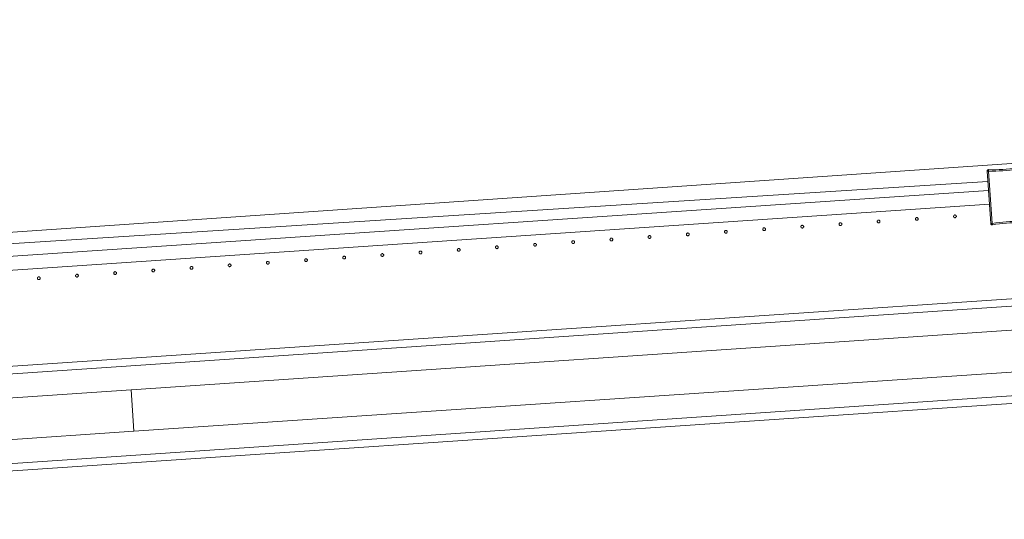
# Model space of a CAD drawing. Header units: millimetres. Extents: x -2624 to 101766, y -16 to 109490.
# Tile 145 of 153: x 86442 to 87858, y 92423 to 93141. Entities that reach past the tile are written whole.
import ezdxf

# ---------------------------------------------------------------- set-up
doc = ezdxf.new("R2010")
doc.units = ezdxf.units.MM
doc.header["$MEASUREMENT"] = 0
for name, color, linetype in [('Nouveau_Terrain _ Modifié.Terrain', 7, 'Continuous'), ('VRD _ Clôture.VRD', 7, 'Continuous'), ('VRD _ Portail.VRD', 7, 'Continuous')]:
    doc.layers.add(name, color=color, linetype=linetype)

# ---------------------------------------------------------------- blocks, each defined once
blk = doc.blocks.new('Élément de coupe_164')
at = {"layer": 'VRD _ Portail.VRD', "color": 7, "linetype": 'Continuous', "lineweight": 15}
for p, q in [((93701.5, 93133.9), (85390.4, 92572.6)), ((93702.2, 93123.2), (85391.1, 92561.9)), ((86602.3, 92609.3), (93704.5, 93089)), ((86606.3, 92549.4), (93708.6, 93029.1)), ((93710.9, 92994.9), (85399.8, 92433.6)), ((93711.6, 92984.2), (85400.5, 92422.9)), ((85433.4, 92530.3), (86602.3, 92609.3)), ((86606.3, 92549.4), (86602.3, 92609.3)), ((85437.4, 92470.5), (86606.3, 92549.4))]:
    blk.add_line(p, q, dxfattribs=at)
blk = doc.blocks.new('Élément de coupe_166')
at = {"layer": 'Nouveau_Terrain _ Modifié.Terrain', "color": 7, "linetype": 'Continuous', "lineweight": 15}
blk.add_line((83465.4, 92631.2), (90867.5, 93141.3), dxfattribs=at)
blk = doc.blocks.new('Élément de coupe_172')
at = {"layer": 'VRD _ Clôture.VRD', "color": 7, "linetype": 'Continuous', "lineweight": 15}
for p, q in [((85063, 92708.6), (87834.8, 92895.8)), ((85064.3, 92688.7), (87836.2, 92875.9))]:
    blk.add_line(p, q, dxfattribs=at)
blk = doc.blocks.new('Élément de coupe_1313')
at = {"layer": 'VRD _ Clôture.VRD', "color": 7, "linetype": 'Continuous', "lineweight": 15}
for p, q in [((87832.9, 92923.6), (87833, 92924)), ((87832.9, 92923.6), (87838, 92848.2)), ((87833, 92924), (87833.1, 92924.4)), ((87833.1, 92924.4), (87833.2, 92924.8)), ((87833.5, 92923.6), (87833.1, 92923.6)), ((87833.2, 92924.8), (87833.5, 92925.1)), ((87833.5, 92925.1), (87833.8, 92925.3)), ((87834.1, 92923.6), (87833.5, 92923.6)), ((87833.8, 92925.3), (87834.2, 92925.5)), ((87834.9, 92923.6), (87834.1, 92923.6)), ((87834.2, 92925.5), (87834.6, 92925.7)), ((87834.6, 92925.7), (87835, 92925.7)), ((87834.9, 92923.6), (87840, 92848.4)), ((87840.1, 92925.6), (87835, 92925.7)), ((87835, 92925.1), (87835, 92925.5)), ((87835, 92924.5), (87835, 92925.1)), ((87835, 92923.7), (87835, 92924.5)), ((87835, 92923.7), (87840.1, 92923.6)), ((87840.1, 92925.6), (87845.2, 92925.6)), ((87845.2, 92923.7), (87840.1, 92923.6)), ((87845.2, 92925.6), (87850.2, 92925.7)), ((87850.3, 92923.8), (87845.2, 92923.7)), ((87850.2, 92925.7), (87855.3, 92926)), ((87855.5, 92924.1), (87850.3, 92923.8)), ((87855.3, 92926), (87860.4, 92926.4)), ((87860.6, 92924.5), (87855.5, 92924.1)), ((87860.4, 92926.4), (87865.4, 92927)), ((87865.7, 92925), (87860.6, 92924.5)), ((87865.4, 92927), (87870.5, 92927.6)), ((87870.8, 92925.7), (87865.7, 92925)), ((87870.5, 92927.6), (87875.5, 92928.4)), ((87875.7, 92926.5), (87870.8, 92925.7)), ((87875.9, 92928.5), (87875.5, 92928.4)), ((87875.6, 92927.9), (87875.5, 92928.3)), ((87875.6, 92927.2), (87875.6, 92927.9)), ((87875.7, 92926.5), (87875.6, 92927.2)), ((87875.9, 92928.5), (87876.3, 92928.4)), ((87881, 92851.2), (87875.9, 92926.4)), ((87875.9, 92926.4), (87876.6, 92926.4)), ((87876.3, 92928.4), (87876.7, 92928.2)), ((87876.6, 92926.4), (87877.3, 92926.5)), ((87877.1, 92928), (87876.7, 92928.2)), ((87877.1, 92928), (87877.4, 92927.7)), ((87877.3, 92926.5), (87877.7, 92926.6)), ((87877.4, 92927.7), (87877.6, 92927.4)), ((87877.6, 92927.4), (87877.8, 92927)), ((87877.8, 92926.6), (87877.8, 92927)), ((87882.9, 92851.2), (87877.8, 92926.6)), ((87838.1, 92847.8), (87838, 92848.2)), ((87838.1, 92847.8), (87838.3, 92847.4)), ((87838.6, 92848.2), (87838.2, 92848.2)), ((87838.3, 92847.4), (87838.5, 92847)), ((87839.2, 92848.3), (87838.6, 92848.2)), ((87840, 92848.4), (87839.2, 92848.3)), ((87840.1, 92848.3), (87845.1, 92849.1)), ((87840.1, 92848.3), (87840.2, 92847.5)), ((87840.2, 92847.5), (87840.3, 92846.9)), ((87845.1, 92849.1), (87850.2, 92849.7)), ((87845.4, 92847.1), (87850.4, 92847.8)), ((87850.2, 92849.7), (87855.3, 92850.3)), ((87850.4, 92847.8), (87855.5, 92848.3)), ((87855.3, 92850.3), (87860.4, 92850.7)), ((87855.5, 92848.3), (87860.5, 92848.7)), ((87860.4, 92850.7), (87865.5, 92851)), ((87860.5, 92848.7), (87865.6, 92849)), ((87865.5, 92851), (87870.7, 92851.1)), ((87870.7, 92849.2), (87865.6, 92849)), ((87870.7, 92851.1), (87875.8, 92851.1)), ((87870.7, 92849.2), (87875.8, 92849.2)), ((87880.8, 92851), (87875.8, 92851.1)), ((87875.8, 92849.2), (87880.9, 92849.1)), ((87880.8, 92851), (87880.8, 92850.3)), ((87880.8, 92850.3), (87880.8, 92849.6)), ((87880.8, 92849.6), (87880.9, 92849.2)), ((87880.9, 92849.1), (87881.3, 92849.1)), ((87881, 92851.2), (87881.7, 92851.2)), ((87881.3, 92849.1), (87881.7, 92849.2)), ((87881.7, 92851.2), (87882.4, 92851.2)), ((87881.7, 92849.2), (87882, 92849.4)), ((87882, 92849.4), (87882.4, 92849.7)), ((87882.4, 92851.2), (87882.8, 92851.2)), ((87882.4, 92849.7), (87882.6, 92850)), ((87882.6, 92850), (87882.8, 92850.4)), ((87882.8, 92850.4), (87882.9, 92850.8)), ((87882.9, 92850.8), (87882.9, 92851.2)), ((87838.5, 92847), (87838.8, 92846.7)), ((87839.1, 92846.5), (87838.8, 92846.7)), ((87839.1, 92846.5), (87839.5, 92846.4)), ((87839.5, 92846.4), (87839.9, 92846.3)), ((87839.9, 92846.3), (87840.4, 92846.3)), ((87840.3, 92846.9), (87840.3, 92846.5)), ((87840.4, 92846.3), (87845.4, 92847.1))]:
    blk.add_line(p, q, dxfattribs=at)
blk = doc.blocks.new('Élément de coupe_1341')
at = {"layer": 'VRD _ Clôture.VRD', "color": 7, "linetype": 'Continuous', "lineweight": 15}
for p, q in [((86467.7, 92770.1), (86467.6, 92769.8)), ((86467.6, 92769.8), (86467.6, 92769.4)), ((86467.6, 92769.4), (86467.6, 92769.1)), ((86467.6, 92769.1), (86467.8, 92768.8)), ((86467.8, 92770.4), (86467.7, 92770.1)), ((86468, 92770.7), (86467.8, 92770.4)), ((86467.8, 92768.8), (86467.9, 92768.4)), ((86467.9, 92768.4), (86468.1, 92768.2)), ((86468.5, 92771.2), (86468.2, 92771)), ((86468.4, 92767.9), (86468.7, 92767.8)), ((86468.8, 92771.4), (86468.5, 92771.2)), ((86468.7, 92767.8), (86469, 92767.6)), ((86469.1, 92771.5), (86468.8, 92771.4)), ((86469, 92767.6), (86469.4, 92767.6)), ((86469.5, 92771.6), (86469.1, 92771.5)), ((86469.4, 92767.6), (86469.7, 92767.6)), ((86469.8, 92771.5), (86469.5, 92771.6)), ((86469.7, 92767.6), (86470.1, 92767.6)), ((86470.1, 92771.5), (86469.8, 92771.5)), ((86470.5, 92771.4), (86470.1, 92771.5)), ((86470.1, 92767.6), (86470.4, 92767.7)), ((86470.4, 92767.7), (86470.7, 92767.9)), ((86470.8, 92771.2), (86470.5, 92771.4)), ((86470.7, 92767.9), (86471, 92768.1)), ((86471.3, 92770.7), (86471, 92770.9)), ((86471.2, 92768.4), (86471.4, 92768.7)), ((86471.4, 92770.4), (86471.3, 92770.7)), ((86471.5, 92770), (86471.4, 92770.4)), ((86471.4, 92768.7), (86471.5, 92769)), ((86471.6, 92769.7), (86471.5, 92770)), ((86471.5, 92769), (86471.6, 92769.3)), ((86471.6, 92769.3), (86471.6, 92769.7))]:
    blk.add_line(p, q, dxfattribs=at)
blk = doc.blocks.new('Élément de coupe_1342')
at = {"layer": 'VRD _ Clôture.VRD', "color": 7, "linetype": 'Continuous', "lineweight": 15}
for p, q in [((86522.7, 92774.1), (86522.5, 92773.8)), ((86522.5, 92773.8), (86522.5, 92773.5)), ((86522.5, 92773.5), (86522.5, 92773.1)), ((86522.5, 92773.1), (86522.5, 92772.8)), ((86522.5, 92772.8), (86522.6, 92772.5)), ((86522.6, 92772.5), (86522.8, 92772.2)), ((86522.9, 92774.4), (86522.7, 92774.1)), ((86522.8, 92772.2), (86523, 92771.9)), ((86523.4, 92774.9), (86523.1, 92774.7)), ((86523.3, 92771.7), (86523.6, 92771.5)), ((86523.7, 92775.1), (86523.4, 92774.9)), ((86523.6, 92771.5), (86523.9, 92771.3)), ((86524, 92775.2), (86523.7, 92775.1)), ((86523.9, 92771.3), (86524.3, 92771.3)), ((86524.3, 92775.3), (86524, 92775.2)), ((86524.7, 92775.3), (86524.3, 92775.3)), ((86524.3, 92771.3), (86524.6, 92771.3)), ((86524.6, 92771.3), (86524.9, 92771.3)), ((86525, 92775.2), (86524.7, 92775.3)), ((86524.9, 92771.3), (86525.3, 92771.4)), ((86525.3, 92775.1), (86525, 92775.2)), ((86525.6, 92774.9), (86525.3, 92775.1)), ((86525.3, 92771.4), (86525.6, 92771.6)), ((86525.6, 92771.6), (86525.9, 92771.8)), ((86526.1, 92774.4), (86525.9, 92774.7)), ((86526.3, 92774.1), (86526.1, 92774.4)), ((86526.1, 92772.1), (86526.3, 92772.4)), ((86526.4, 92773.7), (86526.3, 92774.1)), ((86526.3, 92772.4), (86526.4, 92772.7)), ((86526.5, 92773.4), (86526.4, 92773.7)), ((86526.4, 92772.7), (86526.5, 92773.1)), ((86526.5, 92773.1), (86526.5, 92773.4))]:
    blk.add_line(p, q, dxfattribs=at)
blk = doc.blocks.new('Élément de coupe_1343')
at = {"layer": 'VRD _ Clôture.VRD', "color": 7, "linetype": 'Continuous', "lineweight": 15}
for p, q in [((86577.4, 92777.2), (86577.3, 92776.8)), ((86577.3, 92776.8), (86577.4, 92776.5)), ((86577.5, 92777.9), (86577.4, 92777.5)), ((86577.4, 92777.5), (86577.4, 92777.2)), ((86577.4, 92776.5), (86577.5, 92776.2)), ((86577.7, 92778.2), (86577.5, 92777.9)), ((86578.2, 92778.6), (86578, 92778.4)), ((86578.5, 92778.8), (86578.2, 92778.6)), ((86578.9, 92778.9), (86578.5, 92778.8)), ((86579.2, 92779), (86578.9, 92778.9)), ((86579.6, 92779), (86579.2, 92779)), ((86579.9, 92778.9), (86579.6, 92779)), ((86580.2, 92778.8), (86579.9, 92778.9)), ((86580.5, 92778.6), (86580.2, 92778.8)), ((86581, 92778.1), (86580.8, 92778.4)), ((86581.2, 92777.8), (86581, 92778.1)), ((86581.1, 92776.1), (86581.3, 92776.4)), ((86581.3, 92777.5), (86581.2, 92777.8)), ((86581.3, 92777.1), (86581.3, 92777.5)), ((86581.3, 92776.8), (86581.3, 92777.1)), ((86581.3, 92776.4), (86581.3, 92776.8)), ((86577.5, 92776.2), (86577.7, 92775.9)), ((86577.7, 92775.9), (86577.9, 92775.6)), ((86578.2, 92775.4), (86578.5, 92775.2)), ((86578.5, 92775.2), (86578.8, 92775.1)), ((86578.8, 92775.1), (86579.1, 92775)), ((86579.1, 92775), (86579.5, 92775)), ((86579.5, 92775), (86579.8, 92775)), ((86579.8, 92775), (86580.1, 92775.1)), ((86580.1, 92775.1), (86580.5, 92775.3)), ((86580.5, 92775.3), (86580.7, 92775.5)), ((86581, 92775.8), (86581.1, 92776.1))]:
    blk.add_line(p, q, dxfattribs=at)
blk = doc.blocks.new('Élément de coupe_1344')
at = {"layer": 'VRD _ Clôture.VRD', "color": 7, "linetype": 'Continuous', "lineweight": 15}
for p, q in [((86632.3, 92781.2), (86632.2, 92780.9)), ((86632.2, 92780.9), (86632.2, 92780.5)), ((86632.2, 92780.5), (86632.3, 92780.2)), ((86632.4, 92781.6), (86632.3, 92781.2)), ((86632.3, 92780.2), (86632.4, 92779.9)), ((86632.6, 92781.9), (86632.4, 92781.6)), ((86632.4, 92779.9), (86632.6, 92779.6)), ((86632.6, 92779.6), (86632.8, 92779.3)), ((86633.1, 92782.3), (86632.8, 92782.1)), ((86633, 92779.1), (86633.3, 92778.9)), ((86633.4, 92782.5), (86633.1, 92782.3)), ((86633.3, 92778.9), (86633.7, 92778.8)), ((86633.7, 92782.6), (86633.4, 92782.5)), ((86634.1, 92782.7), (86633.7, 92782.6)), ((86633.7, 92778.8), (86634, 92778.7)), ((86634, 92778.7), (86634.4, 92778.7)), ((86634.4, 92782.7), (86634.1, 92782.7)), ((86634.8, 92782.6), (86634.4, 92782.7)), ((86634.4, 92778.7), (86634.7, 92778.7)), ((86634.7, 92778.7), (86635, 92778.9)), ((86635.1, 92782.5), (86634.8, 92782.6)), ((86635, 92778.9), (86635.3, 92779)), ((86635.4, 92782.3), (86635.1, 92782.5)), ((86635.3, 92779), (86635.6, 92779.2)), ((86635.9, 92781.8), (86635.7, 92782.1)), ((86635.8, 92779.5), (86636, 92779.8)), ((86636, 92781.5), (86635.9, 92781.8)), ((86636.2, 92781.2), (86636, 92781.5)), ((86636, 92779.8), (86636.1, 92780.1)), ((86636.1, 92780.1), (86636.2, 92780.5)), ((86636.2, 92780.8), (86636.2, 92781.2)), ((86636.2, 92780.5), (86636.2, 92780.8))]:
    blk.add_line(p, q, dxfattribs=at)
blk = doc.blocks.new('Élément de coupe_1345')
at = {"layer": 'VRD _ Clôture.VRD', "color": 7, "linetype": 'Continuous', "lineweight": 15}
for p, q in [((86687.2, 92784.9), (86687.1, 92784.6)), ((86687.1, 92784.6), (86687.1, 92784.3)), ((86687.1, 92784.3), (86687.1, 92783.9)), ((86687.1, 92783.9), (86687.3, 92783.6)), ((86687.3, 92785.3), (86687.2, 92784.9)), ((86687.5, 92785.6), (86687.3, 92785.3)), ((86687.3, 92783.6), (86687.4, 92783.3)), ((86687.4, 92783.3), (86687.6, 92783)), ((86688, 92786), (86687.7, 92785.8)), ((86687.9, 92782.8), (86688.2, 92782.6)), ((86688.3, 92786.2), (86688, 92786)), ((86688.2, 92782.6), (86688.5, 92782.5)), ((86688.6, 92786.3), (86688.3, 92786.2)), ((86688.5, 92782.5), (86688.9, 92782.4)), ((86689, 92786.4), (86688.6, 92786.3)), ((86688.9, 92782.4), (86689.2, 92782.4)), ((86689.3, 92786.4), (86689, 92786.4)), ((86689.2, 92782.4), (86689.6, 92782.4)), ((86689.6, 92786.3), (86689.3, 92786.4)), ((86690, 92786.2), (86689.6, 92786.3)), ((86689.6, 92782.4), (86689.9, 92782.6)), ((86689.9, 92782.6), (86690.2, 92782.7)), ((86690.3, 92786), (86690, 92786.2)), ((86690.2, 92782.7), (86690.5, 92782.9)), ((86690.8, 92785.5), (86690.5, 92785.8)), ((86690.7, 92783.2), (86690.9, 92783.5)), ((86690.9, 92785.2), (86690.8, 92785.5)), ((86691, 92784.9), (86690.9, 92785.2)), ((86690.9, 92783.5), (86691, 92783.8)), ((86691.1, 92784.5), (86691, 92784.9)), ((86691, 92783.8), (86691.1, 92784.2)), ((86691.1, 92784.2), (86691.1, 92784.5))]:
    blk.add_line(p, q, dxfattribs=at)
blk = doc.blocks.new('Élément de coupe_1346')
at = {"layer": 'VRD _ Clôture.VRD', "color": 7, "linetype": 'Continuous', "lineweight": 15}
for p, q in [((86742.2, 92789), (86742, 92788.6)), ((86742, 92788.6), (86742, 92788.3)), ((86742, 92788.3), (86742, 92788)), ((86742, 92788), (86742, 92787.6)), ((86742, 92787.6), (86742.1, 92787.3)), ((86742.1, 92787.3), (86742.3, 92787)), ((86742.4, 92789.3), (86742.2, 92789)), ((86742.3, 92787), (86742.5, 92786.7)), ((86742.9, 92789.8), (86742.6, 92789.5)), ((86742.8, 92786.5), (86743.1, 92786.3)), ((86743.2, 92789.9), (86742.9, 92789.8)), ((86743.1, 92786.3), (86743.4, 92786.2)), ((86743.5, 92790), (86743.2, 92789.9)), ((86743.4, 92786.2), (86743.8, 92786.1)), ((86743.8, 92790.1), (86743.5, 92790)), ((86744.2, 92790.1), (86743.8, 92790.1)), ((86743.8, 92786.1), (86744.1, 92786.1)), ((86744.1, 92786.1), (86744.4, 92786.2)), ((86744.5, 92790), (86744.2, 92790.1)), ((86744.4, 92786.2), (86744.8, 92786.3)), ((86744.8, 92789.9), (86744.5, 92790)), ((86745.1, 92789.7), (86744.8, 92789.9)), ((86744.8, 92786.3), (86745.1, 92786.4)), ((86745.1, 92786.4), (86745.4, 92786.7)), ((86745.6, 92789.2), (86745.4, 92789.5)), ((86745.8, 92788.9), (86745.6, 92789.2)), ((86745.6, 92786.9), (86745.8, 92787.2)), ((86745.9, 92788.6), (86745.8, 92788.9)), ((86745.8, 92787.2), (86745.9, 92787.5)), ((86746, 92788.2), (86745.9, 92788.6)), ((86745.9, 92787.5), (86746, 92787.9)), ((86746, 92787.9), (86746, 92788.2))]:
    blk.add_line(p, q, dxfattribs=at)
blk = doc.blocks.new('Élément de coupe_1347')
at = {"layer": 'VRD _ Clôture.VRD', "color": 7, "linetype": 'Continuous', "lineweight": 15}
for p, q in [((86796.9, 92792), (86796.8, 92791.7)), ((86796.8, 92791.7), (86796.9, 92791.3)), ((86797, 92792.7), (86796.9, 92792.4)), ((86796.9, 92792.4), (86796.9, 92792)), ((86796.9, 92791.3), (86797, 92791)), ((86797.2, 92793), (86797, 92792.7)), ((86797, 92791), (86797.2, 92790.7)), ((86797.2, 92790.7), (86797.4, 92790.4)), ((86797.7, 92793.5), (86797.5, 92793.2)), ((86798, 92793.6), (86797.7, 92793.5)), ((86798.4, 92793.7), (86798, 92793.6)), ((86798.7, 92793.8), (86798.4, 92793.7)), ((86799.1, 92793.8), (86798.7, 92793.8)), ((86799.4, 92793.7), (86799.1, 92793.8)), ((86799.7, 92793.6), (86799.4, 92793.7)), ((86800, 92793.4), (86799.7, 92793.6)), ((86800.5, 92792.9), (86800.3, 92793.2)), ((86800.7, 92792.6), (86800.5, 92792.9)), ((86800.5, 92790.6), (86800.6, 92790.9)), ((86800.6, 92790.9), (86800.8, 92791.2)), ((86800.8, 92792.3), (86800.7, 92792.6)), ((86800.8, 92791.9), (86800.8, 92792.3)), ((86800.8, 92791.6), (86800.8, 92791.9)), ((86800.8, 92791.2), (86800.8, 92791.6)), ((86797.7, 92790.2), (86798, 92790)), ((86798, 92790), (86798.3, 92789.9)), ((86798.3, 92789.9), (86798.6, 92789.8)), ((86798.6, 92789.8), (86799, 92789.8)), ((86799, 92789.8), (86799.3, 92789.9)), ((86799.3, 92789.9), (86799.6, 92790)), ((86799.6, 92790), (86800, 92790.1)), ((86800, 92790.1), (86800.2, 92790.4))]:
    blk.add_line(p, q, dxfattribs=at)
blk = doc.blocks.new('Élément de coupe_1348')
at = {"layer": 'VRD _ Clôture.VRD', "color": 7, "linetype": 'Continuous', "lineweight": 15}
for p, q in [((86851.8, 92796.1), (86851.7, 92795.7)), ((86851.7, 92795.7), (86851.7, 92795.4)), ((86851.7, 92795.4), (86851.8, 92795)), ((86851.9, 92796.4), (86851.8, 92796.1)), ((86851.8, 92795), (86851.9, 92794.7)), ((86852.1, 92796.7), (86851.9, 92796.4)), ((86851.9, 92794.7), (86852.1, 92794.4)), ((86852.1, 92794.4), (86852.3, 92794.1)), ((86852.6, 92797.2), (86852.3, 92796.9)), ((86852.5, 92793.9), (86852.8, 92793.7)), ((86852.9, 92797.3), (86852.6, 92797.2)), ((86852.8, 92793.7), (86853.2, 92793.6)), ((86853.2, 92797.4), (86852.9, 92797.3)), ((86853.6, 92797.5), (86853.2, 92797.4)), ((86853.2, 92793.6), (86853.5, 92793.5)), ((86853.5, 92793.5), (86853.9, 92793.5)), ((86853.9, 92797.5), (86853.6, 92797.5)), ((86854.3, 92797.4), (86853.9, 92797.5)), ((86853.9, 92793.5), (86854.2, 92793.6)), ((86854.2, 92793.6), (86854.5, 92793.7)), ((86854.6, 92797.3), (86854.3, 92797.4)), ((86854.5, 92793.7), (86854.8, 92793.8)), ((86854.9, 92797.1), (86854.6, 92797.3)), ((86854.8, 92793.8), (86855.1, 92794.1)), ((86855.4, 92796.6), (86855.2, 92796.9)), ((86855.3, 92794.3), (86855.5, 92794.6)), ((86855.5, 92796.3), (86855.4, 92796.6)), ((86855.7, 92796), (86855.5, 92796.3)), ((86855.5, 92794.6), (86855.6, 92794.9)), ((86855.6, 92794.9), (86855.7, 92795.3)), ((86855.7, 92795.6), (86855.7, 92796)), ((86855.7, 92795.3), (86855.7, 92795.6))]:
    blk.add_line(p, q, dxfattribs=at)
blk = doc.blocks.new('Élément de coupe_1349')
at = {"layer": 'VRD _ Clôture.VRD', "color": 7, "linetype": 'Continuous', "lineweight": 15}
for p, q in [((86906.7, 92799.8), (86906.6, 92799.4)), ((86906.6, 92799.4), (86906.6, 92799.1)), ((86906.6, 92799.1), (86906.6, 92798.7)), ((86906.6, 92798.7), (86906.8, 92798.4)), ((86906.8, 92800.1), (86906.7, 92799.8)), ((86907, 92800.4), (86906.8, 92800.1)), ((86906.8, 92798.4), (86906.9, 92798.1)), ((86906.9, 92798.1), (86907.1, 92797.8)), ((86907.5, 92800.9), (86907.2, 92800.7)), ((86907.4, 92797.6), (86907.7, 92797.4)), ((86907.8, 92801), (86907.5, 92800.9)), ((86907.7, 92797.4), (86908, 92797.3)), ((86908.1, 92801.2), (86907.8, 92801)), ((86908, 92797.3), (86908.4, 92797.2)), ((86908.5, 92801.2), (86908.1, 92801.2)), ((86908.4, 92797.2), (86908.7, 92797.2)), ((86908.8, 92801.2), (86908.5, 92801.2)), ((86908.7, 92797.2), (86909.1, 92797.3)), ((86909.1, 92801.1), (86908.8, 92801.2)), ((86909.5, 92801), (86909.1, 92801.1)), ((86909.1, 92797.3), (86909.4, 92797.4)), ((86909.4, 92797.4), (86909.7, 92797.6)), ((86909.8, 92800.8), (86909.5, 92801)), ((86909.7, 92797.6), (86910, 92797.8)), ((86910.3, 92800.3), (86910, 92800.6)), ((86910.2, 92798), (86910.4, 92798.3)), ((86910.4, 92800), (86910.3, 92800.3)), ((86910.5, 92799.7), (86910.4, 92800)), ((86910.4, 92798.3), (86910.5, 92798.7)), ((86910.6, 92799.3), (86910.5, 92799.7)), ((86910.5, 92798.7), (86910.6, 92799)), ((86910.6, 92799), (86910.6, 92799.3))]:
    blk.add_line(p, q, dxfattribs=at)
blk = doc.blocks.new('Élément de coupe_1350')
at = {"layer": 'VRD _ Clôture.VRD', "color": 7, "linetype": 'Continuous', "lineweight": 15}
for p, q in [((86962.7, 92804.7), (86962.4, 92804.6)), ((86963, 92804.9), (86962.7, 92804.7)), ((86963.3, 92804.9), (86963, 92804.9)), ((86963.7, 92804.9), (86963.3, 92804.9)), ((86964, 92804.8), (86963.7, 92804.9)), ((86964.3, 92804.7), (86964, 92804.8)), ((86964.6, 92804.5), (86964.3, 92804.7)), ((86961.7, 92803.8), (86961.5, 92803.5)), ((86961.5, 92803.5), (86961.5, 92803.1)), ((86961.5, 92803.1), (86961.5, 92802.8)), ((86961.5, 92802.8), (86961.5, 92802.4)), ((86961.5, 92802.4), (86961.6, 92802.1)), ((86961.6, 92802.1), (86961.8, 92801.8)), ((86961.9, 92804.1), (86961.7, 92803.8)), ((86961.8, 92801.8), (86962, 92801.5)), ((86962.4, 92804.6), (86962.1, 92804.4)), ((86962.3, 92801.3), (86962.6, 92801.1)), ((86962.6, 92801.1), (86962.9, 92801)), ((86962.9, 92801), (86963.3, 92800.9)), ((86963.3, 92800.9), (86963.6, 92800.9)), ((86963.6, 92800.9), (86963.9, 92801)), ((86963.9, 92801), (86964.3, 92801.1)), ((86964.3, 92801.1), (86964.6, 92801.3)), ((86964.6, 92801.3), (86964.9, 92801.5)), ((86965.1, 92804), (86964.9, 92804.3)), ((86965.3, 92803.7), (86965.1, 92804)), ((86965.1, 92801.7), (86965.3, 92802)), ((86965.4, 92803.4), (86965.3, 92803.7)), ((86965.3, 92802), (86965.4, 92802.4)), ((86965.5, 92803.1), (86965.4, 92803.4)), ((86965.4, 92802.4), (86965.5, 92802.7)), ((86965.5, 92802.7), (86965.5, 92803.1))]:
    blk.add_line(p, q, dxfattribs=at)
blk = doc.blocks.new('Élément de coupe_1351')
at = {"layer": 'VRD _ Clôture.VRD', "color": 7, "linetype": 'Continuous', "lineweight": 15}
for p, q in [((87016.4, 92806.8), (87016.3, 92806.5)), ((87016.3, 92806.5), (87016.4, 92806.1)), ((87016.5, 92807.5), (87016.4, 92807.2)), ((87016.4, 92807.2), (87016.4, 92806.8)), ((87016.4, 92806.1), (87016.5, 92805.8)), ((87016.7, 92807.8), (87016.5, 92807.5)), ((87016.5, 92805.8), (87016.7, 92805.5)), ((87016.7, 92805.5), (87016.9, 92805.2)), ((87017.2, 92808.3), (87017, 92808.1)), ((87017.5, 92808.5), (87017.2, 92808.3)), ((87017.2, 92805), (87017.5, 92804.8)), ((87017.9, 92808.6), (87017.5, 92808.5)), ((87017.5, 92804.8), (87017.8, 92804.7)), ((87018.2, 92808.6), (87017.9, 92808.6)), ((87018.6, 92808.6), (87018.2, 92808.6)), ((87018.9, 92808.5), (87018.6, 92808.6)), ((87018.8, 92804.7), (87019.1, 92804.8)), ((87019.2, 92808.4), (87018.9, 92808.5)), ((87019.1, 92804.8), (87019.5, 92805)), ((87019.5, 92808.2), (87019.2, 92808.4)), ((87019.5, 92805), (87019.7, 92805.2)), ((87020, 92807.7), (87019.8, 92808)), ((87020.2, 92807.4), (87020, 92807.7)), ((87020, 92805.4), (87020.1, 92805.7)), ((87020.1, 92805.7), (87020.3, 92806.1)), ((87020.3, 92807.1), (87020.2, 92807.4)), ((87020.3, 92806.8), (87020.3, 92807.1)), ((87020.3, 92806.4), (87020.3, 92806.8)), ((87020.3, 92806.1), (87020.3, 92806.4)), ((87017.8, 92804.7), (87018.1, 92804.6)), ((87018.1, 92804.6), (87018.5, 92804.6)), ((87018.5, 92804.6), (87018.8, 92804.7))]:
    blk.add_line(p, q, dxfattribs=at)
blk = doc.blocks.new('Élément de coupe_1352')
at = {"layer": 'VRD _ Clôture.VRD', "color": 7, "linetype": 'Continuous', "lineweight": 15}
for p, q in [((87071.3, 92810.9), (87071.2, 92810.5)), ((87071.2, 92810.5), (87071.2, 92810.2)), ((87071.2, 92810.2), (87071.3, 92809.9)), ((87071.4, 92811.2), (87071.3, 92810.9)), ((87071.3, 92809.9), (87071.4, 92809.5)), ((87071.6, 92811.5), (87071.4, 92811.2)), ((87071.4, 92809.5), (87071.6, 92809.2)), ((87071.6, 92809.2), (87071.8, 92808.9)), ((87072.1, 92812), (87071.8, 92811.8)), ((87072, 92808.7), (87072.3, 92808.5)), ((87072.4, 92812.2), (87072.1, 92812)), ((87072.3, 92808.5), (87072.7, 92808.4)), ((87072.7, 92812.3), (87072.4, 92812.2)), ((87073.1, 92812.3), (87072.7, 92812.3)), ((87072.7, 92808.4), (87073, 92808.3)), ((87073, 92808.3), (87073.4, 92808.3)), ((87073.4, 92812.3), (87073.1, 92812.3)), ((87073.8, 92812.3), (87073.4, 92812.3)), ((87073.4, 92808.3), (87073.7, 92808.4)), ((87073.7, 92808.4), (87074, 92808.5)), ((87074.1, 92812.1), (87073.8, 92812.3)), ((87074, 92808.5), (87074.3, 92808.7)), ((87074.4, 92811.9), (87074.1, 92812.1)), ((87074.3, 92808.7), (87074.6, 92808.9)), ((87074.9, 92811.4), (87074.7, 92811.7)), ((87074.8, 92809.2), (87075, 92809.4)), ((87075, 92811.1), (87074.9, 92811.4)), ((87075.2, 92810.8), (87075, 92811.1)), ((87075, 92809.4), (87075.1, 92809.8)), ((87075.1, 92809.8), (87075.2, 92810.1)), ((87075.2, 92810.5), (87075.2, 92810.8)), ((87075.2, 92810.1), (87075.2, 92810.5))]:
    blk.add_line(p, q, dxfattribs=at)
blk = doc.blocks.new('Élément de coupe_1353')
at = {"layer": 'VRD _ Clôture.VRD', "color": 7, "linetype": 'Continuous', "lineweight": 15}
for p, q in [((87126.2, 92814.6), (87126.1, 92814.2)), ((87126.1, 92814.2), (87126.1, 92813.9)), ((87126.1, 92813.9), (87126.1, 92813.6)), ((87126.1, 92813.6), (87126.3, 92813.2)), ((87126.3, 92814.9), (87126.2, 92814.6)), ((87126.5, 92815.2), (87126.3, 92814.9)), ((87126.3, 92813.2), (87126.4, 92812.9)), ((87126.4, 92812.9), (87126.6, 92812.7)), ((87127, 92815.7), (87126.7, 92815.5)), ((87126.9, 92812.4), (87127.2, 92812.2)), ((87127.3, 92815.9), (87127, 92815.7)), ((87127.2, 92812.2), (87127.5, 92812.1)), ((87127.6, 92816), (87127.3, 92815.9)), ((87127.5, 92812.1), (87127.9, 92812)), ((87128, 92816), (87127.6, 92816)), ((87127.9, 92812), (87128.2, 92812)), ((87128.3, 92816), (87128, 92816)), ((87128.2, 92812), (87128.6, 92812.1)), ((87128.6, 92816), (87128.3, 92816)), ((87129, 92815.8), (87128.6, 92816)), ((87128.6, 92812.1), (87128.9, 92812.2)), ((87128.9, 92812.2), (87129.2, 92812.4)), ((87129.3, 92815.7), (87129, 92815.8)), ((87129.2, 92812.4), (87129.5, 92812.6)), ((87129.8, 92815.2), (87129.5, 92815.4)), ((87129.7, 92812.9), (87129.9, 92813.2)), ((87129.9, 92814.8), (87129.8, 92815.2)), ((87130, 92814.5), (87129.9, 92814.8)), ((87129.9, 92813.2), (87130, 92813.5)), ((87130.1, 92814.2), (87130, 92814.5)), ((87130, 92813.5), (87130.1, 92813.8)), ((87130.1, 92813.8), (87130.1, 92814.2))]:
    blk.add_line(p, q, dxfattribs=at)
blk = doc.blocks.new('Élément de coupe_1354')
at = {"layer": 'VRD _ Clôture.VRD', "color": 7, "linetype": 'Continuous', "lineweight": 15}
for p, q in [((87181.4, 92818.9), (87181.2, 92818.6)), ((87181.9, 92819.4), (87181.6, 92819.2)), ((87182.2, 92819.6), (87181.9, 92819.4)), ((87182.5, 92819.7), (87182.2, 92819.6)), ((87182.8, 92819.7), (87182.5, 92819.7)), ((87183.2, 92819.7), (87182.8, 92819.7)), ((87183.5, 92819.7), (87183.2, 92819.7)), ((87183.8, 92819.5), (87183.5, 92819.7)), ((87184.1, 92819.4), (87183.8, 92819.5)), ((87184.6, 92818.9), (87184.4, 92819.1)), ((87184.8, 92818.6), (87184.6, 92818.9)), ((87181.2, 92818.6), (87181, 92818.3)), ((87181, 92818.3), (87181, 92818)), ((87181, 92818), (87181, 92817.6)), ((87181, 92817.6), (87181, 92817.3)), ((87181, 92817.3), (87181.1, 92816.9)), ((87181.1, 92816.9), (87181.3, 92816.6)), ((87181.3, 92816.6), (87181.5, 92816.4)), ((87181.8, 92816.1), (87182.1, 92815.9)), ((87182.1, 92815.9), (87182.4, 92815.8)), ((87182.4, 92815.8), (87182.8, 92815.8)), ((87182.8, 92815.8), (87183.1, 92815.7)), ((87183.1, 92815.7), (87183.4, 92815.8)), ((87183.4, 92815.8), (87183.8, 92815.9)), ((87183.8, 92815.9), (87184.1, 92816.1)), ((87184.1, 92816.1), (87184.4, 92816.3)), ((87184.6, 92816.6), (87184.8, 92816.9)), ((87184.9, 92818.2), (87184.8, 92818.6)), ((87184.8, 92816.9), (87184.9, 92817.2)), ((87185, 92817.9), (87184.9, 92818.2)), ((87184.9, 92817.2), (87185, 92817.5)), ((87185, 92817.5), (87185, 92817.9))]:
    blk.add_line(p, q, dxfattribs=at)
blk = doc.blocks.new('Élément de coupe_1355')
at = {"layer": 'VRD _ Clôture.VRD', "color": 7, "linetype": 'Continuous', "lineweight": 15}
for p, q in [((87235.9, 92821.7), (87235.8, 92821.3)), ((87235.8, 92821.3), (87235.9, 92821)), ((87236, 92822.3), (87235.9, 92822)), ((87235.9, 92822), (87235.9, 92821.7)), ((87235.9, 92821), (87236, 92820.6)), ((87236.2, 92822.6), (87236, 92822.3)), ((87236, 92820.6), (87236.2, 92820.3)), ((87236.2, 92820.3), (87236.4, 92820.1)), ((87236.7, 92823.1), (87236.5, 92822.9)), ((87237, 92823.3), (87236.7, 92823.1)), ((87236.7, 92819.8), (87237, 92819.7)), ((87237.4, 92823.4), (87237, 92823.3)), ((87237, 92819.7), (87237.3, 92819.5)), ((87237.3, 92819.5), (87237.6, 92819.5)), ((87237.7, 92823.4), (87237.4, 92823.4)), ((87237.6, 92819.5), (87238, 92819.5)), ((87238.1, 92823.4), (87237.7, 92823.4)), ((87238, 92819.5), (87238.3, 92819.5)), ((87238.4, 92823.4), (87238.1, 92823.4)), ((87238.3, 92819.5), (87238.6, 92819.6)), ((87238.7, 92823.2), (87238.4, 92823.4)), ((87238.6, 92819.6), (87239, 92819.8)), ((87239, 92823.1), (87238.7, 92823.2)), ((87239, 92819.8), (87239.2, 92820)), ((87239.5, 92822.6), (87239.3, 92822.8)), ((87239.7, 92822.3), (87239.5, 92822.6)), ((87239.5, 92820.3), (87239.6, 92820.6)), ((87239.6, 92820.6), (87239.8, 92820.9)), ((87239.8, 92821.9), (87239.7, 92822.3)), ((87239.8, 92821.6), (87239.8, 92821.9)), ((87239.8, 92821.2), (87239.8, 92821.6)), ((87239.8, 92820.9), (87239.8, 92821.2))]:
    blk.add_line(p, q, dxfattribs=at)
blk = doc.blocks.new('Élément de coupe_1356')
at = {"layer": 'VRD _ Clôture.VRD', "color": 7, "linetype": 'Continuous', "lineweight": 15}
for p, q in [((87290.8, 92825.7), (87290.7, 92825.4)), ((87290.7, 92825.4), (87290.7, 92825)), ((87290.7, 92825), (87290.8, 92824.7)), ((87290.9, 92826), (87290.8, 92825.7)), ((87290.8, 92824.7), (87290.9, 92824.3)), ((87291.1, 92826.3), (87290.9, 92826)), ((87290.9, 92824.3), (87291.1, 92824)), ((87291.1, 92824), (87291.3, 92823.8)), ((87291.6, 92826.8), (87291.3, 92826.6)), ((87291.5, 92823.5), (87291.8, 92823.4)), ((87291.9, 92827), (87291.6, 92826.8)), ((87291.8, 92823.4), (87292.2, 92823.2)), ((87292.2, 92827.1), (87291.9, 92827)), ((87292.6, 92827.2), (87292.2, 92827.1)), ((87292.2, 92823.2), (87292.5, 92823.2)), ((87292.5, 92823.2), (87292.9, 92823.2)), ((87292.9, 92827.1), (87292.6, 92827.2)), ((87293.3, 92827.1), (87292.9, 92827.1)), ((87292.9, 92823.2), (87293.2, 92823.2)), ((87293.2, 92823.2), (87293.5, 92823.3)), ((87293.6, 92827), (87293.3, 92827.1)), ((87293.5, 92823.3), (87293.8, 92823.5)), ((87293.9, 92826.8), (87293.6, 92827)), ((87293.8, 92823.5), (87294.1, 92823.7)), ((87294.4, 92826.3), (87294.2, 92826.5)), ((87294.3, 92824), (87294.5, 92824.3)), ((87294.5, 92826), (87294.4, 92826.3)), ((87294.7, 92825.6), (87294.5, 92826)), ((87294.5, 92824.3), (87294.6, 92824.6)), ((87294.6, 92824.6), (87294.7, 92824.9)), ((87294.7, 92825.3), (87294.7, 92825.6)), ((87294.7, 92824.9), (87294.7, 92825.3))]:
    blk.add_line(p, q, dxfattribs=at)
blk = doc.blocks.new('Élément de coupe_1357')
at = {"layer": 'VRD _ Clôture.VRD', "color": 7, "linetype": 'Continuous', "lineweight": 15}
for p, q in [((87345.7, 92829.4), (87345.6, 92829.1)), ((87345.6, 92829.1), (87345.6, 92828.7)), ((87345.6, 92828.7), (87345.6, 92828.4)), ((87345.6, 92828.4), (87345.8, 92828.1)), ((87345.8, 92829.7), (87345.7, 92829.4)), ((87346, 92830), (87345.8, 92829.7)), ((87345.8, 92828.1), (87345.9, 92827.7)), ((87345.9, 92827.7), (87346.1, 92827.5)), ((87346.5, 92830.5), (87346.2, 92830.3)), ((87346.4, 92827.2), (87346.7, 92827.1)), ((87346.8, 92830.7), (87346.5, 92830.5)), ((87346.7, 92827.1), (87347, 92826.9)), ((87347.1, 92830.8), (87346.8, 92830.7)), ((87347, 92826.9), (87347.4, 92826.9)), ((87347.5, 92830.9), (87347.1, 92830.8)), ((87347.4, 92826.9), (87347.7, 92826.9)), ((87347.8, 92830.8), (87347.5, 92830.9)), ((87347.7, 92826.9), (87348.1, 92826.9)), ((87348.1, 92830.8), (87347.8, 92830.8)), ((87348.5, 92830.7), (87348.1, 92830.8)), ((87348.1, 92826.9), (87348.4, 92827)), ((87348.4, 92827), (87348.7, 92827.2)), ((87348.8, 92830.5), (87348.5, 92830.7)), ((87348.7, 92827.2), (87349, 92827.4)), ((87349.3, 92830), (87349, 92830.2)), ((87349.2, 92827.7), (87349.4, 92828)), ((87349.4, 92829.7), (87349.3, 92830)), ((87349.5, 92829.3), (87349.4, 92829.7)), ((87349.4, 92828), (87349.5, 92828.3)), ((87349.6, 92829), (87349.5, 92829.3)), ((87349.5, 92828.3), (87349.6, 92828.6)), ((87349.6, 92828.6), (87349.6, 92829))]:
    blk.add_line(p, q, dxfattribs=at)
blk = doc.blocks.new('Élément de coupe_1358')
at = {"layer": 'VRD _ Clôture.VRD', "color": 7, "linetype": 'Continuous', "lineweight": 15}
for p, q in [((87400.7, 92833.4), (87400.5, 92833.1)), ((87400.5, 92833.1), (87400.5, 92832.8)), ((87400.9, 92833.7), (87400.7, 92833.4)), ((87401.4, 92834.2), (87401.1, 92834)), ((87401.7, 92834.4), (87401.4, 92834.2)), ((87402, 92834.5), (87401.7, 92834.4)), ((87402.3, 92834.6), (87402, 92834.5)), ((87402.7, 92834.6), (87402.3, 92834.6)), ((87403, 92834.5), (87402.7, 92834.6)), ((87403.3, 92834.4), (87403, 92834.5)), ((87403.6, 92834.2), (87403.3, 92834.4)), ((87404.1, 92833.7), (87403.9, 92834)), ((87404.3, 92833.4), (87404.1, 92833.7)), ((87404.4, 92833), (87404.3, 92833.4)), ((87404.5, 92832.7), (87404.4, 92833)), ((87400.5, 92832.8), (87400.5, 92832.4)), ((87400.5, 92832.4), (87400.5, 92832.1)), ((87400.5, 92832.1), (87400.6, 92831.8)), ((87400.6, 92831.8), (87400.8, 92831.5)), ((87400.8, 92831.5), (87401, 92831.2)), ((87401.3, 92831), (87401.6, 92830.8)), ((87401.6, 92830.8), (87401.9, 92830.6)), ((87401.9, 92830.6), (87402.3, 92830.6)), ((87402.3, 92830.6), (87402.6, 92830.6)), ((87402.6, 92830.6), (87402.9, 92830.6)), ((87402.9, 92830.6), (87403.3, 92830.7)), ((87403.3, 92830.7), (87403.6, 92830.9)), ((87403.6, 92830.9), (87403.9, 92831.1)), ((87404.1, 92831.4), (87404.3, 92831.7)), ((87404.3, 92831.7), (87404.4, 92832)), ((87404.4, 92832), (87404.5, 92832.4)), ((87404.5, 92832.4), (87404.5, 92832.7))]:
    blk.add_line(p, q, dxfattribs=at)
blk = doc.blocks.new('Élément de coupe_1359')
at = {"layer": 'VRD _ Clôture.VRD', "color": 7, "linetype": 'Continuous', "lineweight": 15}
for p, q in [((87455.4, 92836.5), (87455.3, 92836.1)), ((87455.3, 92836.1), (87455.4, 92835.8)), ((87455.5, 92837.2), (87455.4, 92836.8)), ((87455.4, 92836.8), (87455.4, 92836.5)), ((87455.4, 92835.8), (87455.5, 92835.5)), ((87455.7, 92837.5), (87455.5, 92837.2)), ((87455.5, 92835.5), (87455.7, 92835.2)), ((87455.7, 92835.2), (87455.9, 92834.9)), ((87456.2, 92837.9), (87456, 92837.7)), ((87456.5, 92838.1), (87456.2, 92837.9)), ((87456.2, 92834.7), (87456.5, 92834.5)), ((87456.9, 92838.2), (87456.5, 92838.1)), ((87456.5, 92834.5), (87456.8, 92834.4)), ((87456.8, 92834.4), (87457.1, 92834.3)), ((87457.2, 92838.3), (87456.9, 92838.2)), ((87457.1, 92834.3), (87457.5, 92834.3)), ((87457.6, 92838.3), (87457.2, 92838.3)), ((87457.5, 92834.3), (87457.8, 92834.3)), ((87457.9, 92838.2), (87457.6, 92838.3)), ((87457.8, 92834.3), (87458.1, 92834.4)), ((87458.2, 92838.1), (87457.9, 92838.2)), ((87458.1, 92834.4), (87458.5, 92834.6)), ((87458.5, 92837.9), (87458.2, 92838.1)), ((87458.5, 92834.6), (87458.7, 92834.8)), ((87459, 92837.4), (87458.8, 92837.7)), ((87459.2, 92837.1), (87459, 92837.4)), ((87459, 92835.1), (87459.1, 92835.4)), ((87459.1, 92835.4), (87459.3, 92835.7)), ((87459.3, 92836.8), (87459.2, 92837.1)), ((87459.3, 92836.4), (87459.3, 92836.8)), ((87459.3, 92836.1), (87459.3, 92836.4)), ((87459.3, 92835.7), (87459.3, 92836.1))]:
    blk.add_line(p, q, dxfattribs=at)
blk = doc.blocks.new('Élément de coupe_1360')
at = {"layer": 'VRD _ Clôture.VRD', "color": 7, "linetype": 'Continuous', "lineweight": 15}
for p, q in [((87510.3, 92840.5), (87510.2, 92840.2)), ((87510.2, 92840.2), (87510.2, 92839.8)), ((87510.2, 92839.8), (87510.3, 92839.5)), ((87510.4, 92840.9), (87510.3, 92840.5)), ((87510.3, 92839.5), (87510.4, 92839.2)), ((87510.6, 92841.2), (87510.4, 92840.9)), ((87510.4, 92839.2), (87510.6, 92838.9)), ((87510.6, 92838.9), (87510.8, 92838.6)), ((87511.1, 92841.6), (87510.8, 92841.4)), ((87511, 92838.4), (87511.3, 92838.2)), ((87511.4, 92841.8), (87511.1, 92841.6)), ((87511.3, 92838.2), (87511.7, 92838.1)), ((87511.7, 92841.9), (87511.4, 92841.8)), ((87512.1, 92842), (87511.7, 92841.9)), ((87511.7, 92838.1), (87512, 92838)), ((87512, 92838), (87512.4, 92838)), ((87512.4, 92842), (87512.1, 92842)), ((87512.8, 92841.9), (87512.4, 92842)), ((87512.4, 92838), (87512.7, 92838)), ((87512.7, 92838), (87513, 92838.2)), ((87513.1, 92841.8), (87512.8, 92841.9)), ((87513, 92838.2), (87513.3, 92838.3)), ((87513.4, 92841.6), (87513.1, 92841.8)), ((87513.3, 92838.3), (87513.6, 92838.5)), ((87513.9, 92841.1), (87513.7, 92841.4)), ((87513.8, 92838.8), (87514, 92839.1)), ((87514, 92840.8), (87513.9, 92841.1)), ((87514.2, 92840.5), (87514, 92840.8)), ((87514, 92839.1), (87514.1, 92839.4)), ((87514.1, 92839.4), (87514.2, 92839.8)), ((87514.2, 92840.1), (87514.2, 92840.5)), ((87514.2, 92839.8), (87514.2, 92840.1))]:
    blk.add_line(p, q, dxfattribs=at)
blk = doc.blocks.new('Élément de coupe_1361')
at = {"layer": 'VRD _ Clôture.VRD', "color": 7, "linetype": 'Continuous', "lineweight": 15}
for p, q in [((87565.2, 92844.2), (87565.1, 92843.9)), ((87565.1, 92843.9), (87565.1, 92843.6)), ((87565.1, 92843.6), (87565.1, 92843.2)), ((87565.1, 92843.2), (87565.3, 92842.9)), ((87565.3, 92844.6), (87565.2, 92844.2)), ((87565.5, 92844.9), (87565.3, 92844.6)), ((87565.3, 92842.9), (87565.4, 92842.6)), ((87565.4, 92842.6), (87565.6, 92842.3)), ((87566, 92845.3), (87565.7, 92845.1)), ((87565.9, 92842.1), (87566.2, 92841.9)), ((87566.3, 92845.5), (87566, 92845.3)), ((87566.2, 92841.9), (87566.5, 92841.8)), ((87566.6, 92845.6), (87566.3, 92845.5)), ((87566.5, 92841.8), (87566.9, 92841.7)), ((87567, 92845.7), (87566.6, 92845.6)), ((87566.9, 92841.7), (87567.2, 92841.7)), ((87567.3, 92845.7), (87567, 92845.7)), ((87567.2, 92841.7), (87567.6, 92841.7)), ((87567.6, 92845.6), (87567.3, 92845.7)), ((87568, 92845.5), (87567.6, 92845.6)), ((87567.6, 92841.7), (87567.9, 92841.9)), ((87567.9, 92841.9), (87568.2, 92842)), ((87568.3, 92845.3), (87568, 92845.5)), ((87568.2, 92842), (87568.5, 92842.2)), ((87568.8, 92844.8), (87568.5, 92845.1)), ((87568.7, 92842.5), (87568.9, 92842.8)), ((87568.9, 92844.5), (87568.8, 92844.8)), ((87569, 92844.2), (87568.9, 92844.5)), ((87568.9, 92842.8), (87569, 92843.1)), ((87569.1, 92843.8), (87569, 92844.2)), ((87569, 92843.1), (87569.1, 92843.5)), ((87569.1, 92843.5), (87569.1, 92843.8))]:
    blk.add_line(p, q, dxfattribs=at)
blk = doc.blocks.new('Élément de coupe_1362')
at = {"layer": 'VRD _ Clôture.VRD', "color": 7, "linetype": 'Continuous', "lineweight": 15}
for p, q in [((87620.2, 92848.3), (87620, 92847.9)), ((87620, 92847.9), (87620, 92847.6)), ((87620, 92847.6), (87620, 92847.3)), ((87620, 92847.3), (87620, 92846.9)), ((87620.4, 92848.6), (87620.2, 92848.3)), ((87620.9, 92849.1), (87620.6, 92848.8)), ((87621.2, 92849.2), (87620.9, 92849.1)), ((87621.5, 92849.3), (87621.2, 92849.2)), ((87621.8, 92849.4), (87621.5, 92849.3)), ((87622.2, 92849.4), (87621.8, 92849.4)), ((87622.5, 92849.3), (87622.2, 92849.4)), ((87622.8, 92849.2), (87622.5, 92849.3)), ((87623.1, 92849), (87622.8, 92849.2)), ((87623.6, 92848.5), (87623.4, 92848.8)), ((87623.8, 92848.2), (87623.6, 92848.5)), ((87623.9, 92847.9), (87623.8, 92848.2)), ((87624, 92847.5), (87623.9, 92847.9)), ((87623.9, 92846.8), (87624, 92847.2)), ((87624, 92847.2), (87624, 92847.5)), ((87620, 92846.9), (87620.1, 92846.6)), ((87620.1, 92846.6), (87620.3, 92846.3)), ((87620.3, 92846.3), (87620.5, 92846)), ((87620.8, 92845.8), (87621.1, 92845.6)), ((87621.1, 92845.6), (87621.4, 92845.5)), ((87621.4, 92845.5), (87621.8, 92845.4)), ((87621.8, 92845.4), (87622.1, 92845.4)), ((87622.1, 92845.4), (87622.4, 92845.5)), ((87622.4, 92845.5), (87622.8, 92845.6)), ((87622.8, 92845.6), (87623.1, 92845.7)), ((87623.1, 92845.7), (87623.4, 92846)), ((87623.6, 92846.2), (87623.8, 92846.5)), ((87623.8, 92846.5), (87623.9, 92846.8))]:
    blk.add_line(p, q, dxfattribs=at)
blk = doc.blocks.new('Élément de coupe_1363')
at = {"layer": 'VRD _ Clôture.VRD', "color": 7, "linetype": 'Continuous', "lineweight": 15}
for p, q in [((87674.9, 92851.3), (87674.8, 92851)), ((87674.8, 92851), (87674.9, 92850.6)), ((87675, 92852), (87674.9, 92851.7)), ((87674.9, 92851.7), (87674.9, 92851.3)), ((87674.9, 92850.6), (87675, 92850.3)), ((87675.2, 92852.3), (87675, 92852)), ((87675, 92850.3), (87675.2, 92850)), ((87675.2, 92850), (87675.4, 92849.7)), ((87675.7, 92852.8), (87675.5, 92852.5)), ((87676, 92852.9), (87675.7, 92852.8)), ((87675.7, 92849.5), (87676, 92849.3)), ((87676.4, 92853), (87676, 92852.9)), ((87676, 92849.3), (87676.3, 92849.2)), ((87676.3, 92849.2), (87676.6, 92849.1)), ((87676.7, 92853.1), (87676.4, 92853)), ((87676.6, 92849.1), (87677, 92849.1)), ((87677.1, 92853.1), (87676.7, 92853.1)), ((87677, 92849.1), (87677.3, 92849.2)), ((87677.4, 92853), (87677.1, 92853.1)), ((87677.3, 92849.2), (87677.6, 92849.3)), ((87677.7, 92852.9), (87677.4, 92853)), ((87677.6, 92849.3), (87678, 92849.4)), ((87678, 92852.7), (87677.7, 92852.9)), ((87678, 92849.4), (87678.2, 92849.7)), ((87678.5, 92852.2), (87678.3, 92852.5)), ((87678.7, 92851.9), (87678.5, 92852.2)), ((87678.5, 92849.9), (87678.6, 92850.2)), ((87678.6, 92850.2), (87678.8, 92850.5)), ((87678.8, 92851.6), (87678.7, 92851.9)), ((87678.8, 92851.2), (87678.8, 92851.6)), ((87678.8, 92850.9), (87678.8, 92851.2)), ((87678.8, 92850.5), (87678.8, 92850.9))]:
    blk.add_line(p, q, dxfattribs=at)
blk = doc.blocks.new('Élément de coupe_1364')
at = {"layer": 'VRD _ Clôture.VRD', "color": 7, "linetype": 'Continuous', "lineweight": 15}
for p, q in [((87729.8, 92855.4), (87729.7, 92855)), ((87729.7, 92855), (87729.7, 92854.7)), ((87729.7, 92854.7), (87729.8, 92854.3)), ((87729.9, 92855.7), (87729.8, 92855.4)), ((87729.8, 92854.3), (87729.9, 92854)), ((87730.1, 92856), (87729.9, 92855.7)), ((87729.9, 92854), (87730.1, 92853.7)), ((87730.1, 92853.7), (87730.3, 92853.4)), ((87730.6, 92856.5), (87730.3, 92856.2)), ((87730.5, 92853.2), (87730.8, 92853)), ((87730.9, 92856.6), (87730.6, 92856.5)), ((87730.8, 92853), (87731.2, 92852.9)), ((87731.2, 92856.7), (87730.9, 92856.6)), ((87731.6, 92856.8), (87731.2, 92856.7)), ((87731.2, 92852.9), (87731.5, 92852.8)), ((87731.5, 92852.8), (87731.8, 92852.8)), ((87731.9, 92856.8), (87731.6, 92856.8)), ((87731.8, 92852.8), (87732.2, 92852.9)), ((87732.3, 92856.7), (87731.9, 92856.8)), ((87732.2, 92852.9), (87732.5, 92853)), ((87732.6, 92856.6), (87732.3, 92856.7)), ((87732.5, 92853), (87732.8, 92853.1)), ((87732.9, 92856.4), (87732.6, 92856.6)), ((87732.8, 92853.1), (87733.1, 92853.4)), ((87733.4, 92855.9), (87733.2, 92856.2)), ((87733.3, 92853.6), (87733.5, 92853.9)), ((87733.5, 92855.6), (87733.4, 92855.9)), ((87733.7, 92855.3), (87733.5, 92855.6)), ((87733.5, 92853.9), (87733.6, 92854.2)), ((87733.6, 92854.2), (87733.7, 92854.6)), ((87733.7, 92854.9), (87733.7, 92855.3)), ((87733.7, 92854.6), (87733.7, 92854.9))]:
    blk.add_line(p, q, dxfattribs=at)
blk = doc.blocks.new('Élément de coupe_1365')
at = {"layer": 'VRD _ Clôture.VRD', "color": 7, "linetype": 'Continuous', "lineweight": 15}
for p, q in [((87784.7, 92859.1), (87784.6, 92858.7)), ((87784.6, 92858.7), (87784.6, 92858.4)), ((87784.6, 92858.4), (87784.6, 92858)), ((87784.6, 92858), (87784.8, 92857.7)), ((87784.8, 92859.4), (87784.7, 92859.1)), ((87785, 92859.7), (87784.8, 92859.4)), ((87784.8, 92857.7), (87784.9, 92857.4)), ((87784.9, 92857.4), (87785.1, 92857.1)), ((87785.5, 92860.2), (87785.2, 92860)), ((87785.4, 92856.9), (87785.7, 92856.7)), ((87785.8, 92860.3), (87785.5, 92860.2)), ((87785.7, 92856.7), (87786, 92856.6)), ((87786.1, 92860.5), (87785.8, 92860.3)), ((87786, 92856.6), (87786.4, 92856.5)), ((87786.5, 92860.5), (87786.1, 92860.5)), ((87786.4, 92856.5), (87786.7, 92856.5)), ((87786.8, 92860.5), (87786.5, 92860.5)), ((87786.7, 92856.5), (87787.1, 92856.6)), ((87787.1, 92860.4), (87786.8, 92860.5)), ((87787.5, 92860.3), (87787.1, 92860.4)), ((87787.1, 92856.6), (87787.4, 92856.7)), ((87787.4, 92856.7), (87787.7, 92856.9)), ((87787.8, 92860.1), (87787.5, 92860.3)), ((87787.7, 92856.9), (87788, 92857.1)), ((87788.3, 92859.6), (87788, 92859.9)), ((87788.2, 92857.3), (87788.4, 92857.6)), ((87788.4, 92859.3), (87788.3, 92859.6)), ((87788.5, 92859), (87788.4, 92859.3)), ((87788.4, 92857.6), (87788.5, 92858)), ((87788.6, 92858.6), (87788.5, 92859)), ((87788.5, 92858), (87788.6, 92858.3)), ((87788.6, 92858.3), (87788.6, 92858.6))]:
    blk.add_line(p, q, dxfattribs=at)
blk = doc.blocks.new('Élément de coupe_1488')
at = {"layer": 'Nouveau_Terrain _ Modifié.Terrain', "color": 7, "linetype": 'Continuous', "lineweight": 15}
blk.add_line((87833.9, 92908.6), (85061.4, 92732.6), dxfattribs=at)

msp = doc.modelspace()

# ---------------------------------------------------------------- block references
at = {"layer": 'Nouveau_Terrain _ Modifié.Terrain', "lineweight": 0}
for name in ['Élément de coupe_166', 'Élément de coupe_1488']:
    msp.add_blockref(name, (0, 0), dxfattribs=at)
at = {"layer": 'VRD _ Clôture.VRD', "lineweight": 0}
for name in ['Élément de coupe_172', 'Élément de coupe_1313', 'Élément de coupe_1362', 'Élément de coupe_1363', 'Élément de coupe_1364', 'Élément de coupe_1365', 'Élément de coupe_1358', 'Élément de coupe_1359', 'Élément de coupe_1360', 'Élément de coupe_1361', 'Élément de coupe_1354', 'Élément de coupe_1355', 'Élément de coupe_1356', 'Élément de coupe_1357', 'Élément de coupe_1350', 'Élément de coupe_1351', 'Élément de coupe_1352', 'Élément de coupe_1353', 'Élément de coupe_1347', 'Élément de coupe_1348', 'Élément de coupe_1349', 'Élément de coupe_1343', 'Élément de coupe_1344', 'Élément de coupe_1345', 'Élément de coupe_1346', 'Élément de coupe_1341', 'Élément de coupe_1342']:
    msp.add_blockref(name, (0, 0), dxfattribs=at)
at = {"layer": 'VRD _ Portail.VRD', "lineweight": 0}
msp.add_blockref('Élément de coupe_164', (0, 0), dxfattribs=at)

doc.saveas('drawing.dxf')
